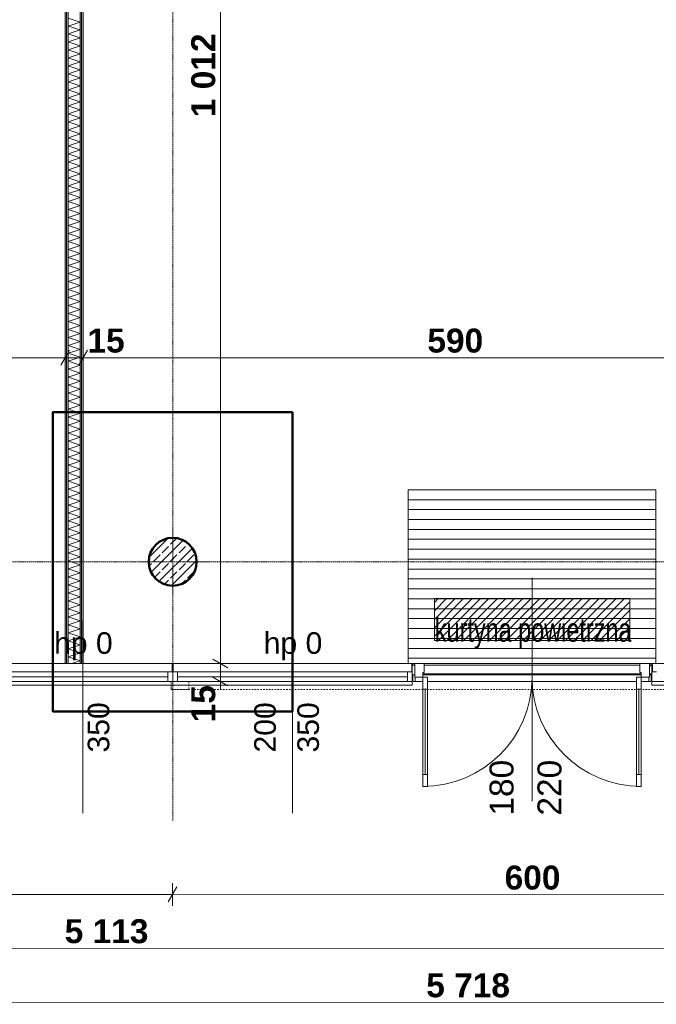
# Model space of a CAD drawing. Extents: x -7314 to 11761, y 144 to 9383.
# Tile 146 of 193: x 5901 to 6433, y 5717 to 6540. Entities that reach past the tile are written whole.
import ezdxf
from ezdxf.xclip import XClip

# ---------------------------------------------------------------- set-up
doc = ezdxf.new("R2010")
doc.units = 0
doc.header["$MEASUREMENT"] = 0
doc.header["$XCLIPFRAME"] = 0
for name, pattern in [('Krawędzie ukryte', [68, 48, -20]), ('Przerywana', [96, 48, -48]), ('Przerywana gęsta', [36, 24, -12]), ('Wipeout_Contour', [20000, 0, -20000])]:
    doc.linetypes.add(name, pattern=pattern)
for name, color, linetype in [('FORMA - Arch 01 - 220-A Ściany', 7, 'Continuous'), ('FORMA - Arch 01 - 410-K Osie', 7, 'Continuous'), ('FORMA - Arch 01 - 440-K Słupy', 7, 'Continuous'), ('FORMA - Arch 04 - Wymiary ogólne', 7, 'Continuous'), ('FORMA - Arch 05 - inst co', 7, 'Continuous')]:
    doc.layers.add(name, color=color, linetype=linetype)
doc.styles.add('STYL_AUTOMATYCZNY_2', font='arial.ttf')
doc.styles.add('STYL_AUTOMATYCZNY_7', font='arial.ttf', dxfattribs={"width": 0.7})
doc.styles.add('STYL_AUTOMATYCZNY_9', font='arial.ttf')
pattern_1 = [(0, (4185.3, -5972.398), (0, 17.320508), [0, -10]), (0, (4190.3, -5963.738), (0, 17.320508), [0, -10])]
pattern_2 = [(45, (4185.3, -5972.398), (-17.67767, 17.67767), []), (45, (4181.764, -5968.863), (-17.67767, 17.67767), []), (45, (4178.229, -5965.327), (-17.67767, 17.67767), [])]
pattern_3 = [(0, (4185.3, -5972.398), (0, 7.5), [0, -7.5])]

# ---------------------------------------------------------------- blocks, each defined once
blk = doc.blocks.new('*X228')
at = {"layer": 'FORMA - Arch 01 - 220-A Ściany', "color": 7, "linetype": 'Continuous', "lineweight": 5, "ltscale": 0.025}
for p, q in [((5951.77, 6537.6), (5941.77, 6540.94)), ((5941.77, 6534.27), (5951.77, 6537.6)), ((5951.77, 6530.94), (5941.77, 6534.27)), ((5941.77, 6527.6), (5951.77, 6530.94)), ((5951.77, 6524.27), (5941.77, 6527.6)), ((5941.77, 6520.94), (5951.77, 6524.27)), ((5951.77, 6517.6), (5941.77, 6520.94)), ((5941.77, 6514.27), (5951.77, 6517.6)), ((5951.77, 6510.94), (5941.77, 6514.27)), ((5941.77, 6507.6), (5951.77, 6510.94)), ((5951.77, 6504.27), (5941.77, 6507.6)), ((5941.77, 6500.94), (5951.77, 6504.27)), ((5951.77, 6497.6), (5941.77, 6500.94)), ((5941.77, 6494.27), (5951.77, 6497.6)), ((5951.77, 6490.94), (5941.77, 6494.27)), ((5941.77, 6487.6), (5951.77, 6490.94)), ((5951.77, 6484.27), (5941.77, 6487.6)), ((5941.77, 6480.94), (5951.77, 6484.27)), ((5951.77, 6477.6), (5941.77, 6480.94)), ((5941.77, 6474.27), (5951.77, 6477.6)), ((5951.77, 6470.94), (5941.77, 6474.27)), ((5941.77, 6467.6), (5951.77, 6470.94)), ((5951.77, 6464.27), (5941.77, 6467.6)), ((5941.77, 6460.94), (5951.77, 6464.27)), ((5951.77, 6457.6), (5941.77, 6460.94)), ((5941.77, 6454.27), (5951.77, 6457.6)), ((5951.77, 6450.94), (5941.77, 6454.27)), ((5941.77, 6447.6), (5951.77, 6450.94)), ((5951.77, 6444.27), (5941.77, 6447.6)), ((5941.77, 6440.94), (5951.77, 6444.27)), ((5951.77, 6437.6), (5941.77, 6440.94)), ((5941.77, 6434.27), (5951.77, 6437.6)), ((5951.77, 6430.94), (5941.77, 6434.27)), ((5941.77, 6427.6), (5951.77, 6430.94)), ((5951.77, 6424.27), (5941.77, 6427.6)), ((5941.77, 6420.94), (5951.77, 6424.27)), ((5951.77, 6417.6), (5941.77, 6420.94)), ((5941.77, 6414.27), (5951.77, 6417.6)), ((5951.77, 6410.94), (5941.77, 6414.27)), ((5941.77, 6407.6), (5951.77, 6410.94)), ((5951.77, 6404.27), (5941.77, 6407.6)), ((5941.77, 6400.94), (5951.77, 6404.27)), ((5951.77, 6397.6), (5941.77, 6400.94)), ((5941.77, 6394.27), (5951.77, 6397.6)), ((5951.77, 6390.94), (5941.77, 6394.27)), ((5941.77, 6387.6), (5951.77, 6390.94)), ((5951.77, 6384.27), (5941.77, 6387.6)), ((5941.77, 6380.94), (5951.77, 6384.27)), ((5951.77, 6377.6), (5941.77, 6380.94)), ((5941.77, 6374.27), (5951.77, 6377.6)), ((5951.77, 6370.94), (5941.77, 6374.27)), ((5941.77, 6367.6), (5951.77, 6370.94)), ((5951.77, 6364.27), (5941.77, 6367.6)), ((5941.77, 6360.94), (5951.77, 6364.27)), ((5951.77, 6357.6), (5941.77, 6360.94)), ((5941.77, 6354.27), (5951.77, 6357.6)), ((5951.77, 6350.94), (5941.77, 6354.27)), ((5941.77, 6347.6), (5951.77, 6350.94)), ((5951.77, 6344.27), (5941.77, 6347.6)), ((5941.77, 6340.94), (5951.77, 6344.27)), ((5951.77, 6337.6), (5941.77, 6340.94)), ((5941.77, 6334.27), (5951.77, 6337.6)), ((5951.77, 6330.94), (5941.77, 6334.27)), ((5941.77, 6327.6), (5951.77, 6330.94)), ((5951.77, 6324.27), (5941.77, 6327.6)), ((5941.77, 6320.94), (5951.77, 6324.27)), ((5951.77, 6317.6), (5941.77, 6320.94)), ((5941.77, 6314.27), (5951.77, 6317.6)), ((5951.77, 6310.94), (5941.77, 6314.27)), ((5941.77, 6307.6), (5951.77, 6310.94)), ((5951.77, 6304.27), (5941.77, 6307.6)), ((5941.77, 6300.94), (5951.77, 6304.27)), ((5951.77, 6297.6), (5941.77, 6300.94)), ((5941.77, 6294.27), (5951.77, 6297.6)), ((5951.77, 6290.94), (5941.77, 6294.27)), ((5941.77, 6287.6), (5951.77, 6290.94)), ((5951.77, 6284.27), (5941.77, 6287.6)), ((5941.77, 6280.94), (5951.77, 6284.27)), ((5951.77, 6277.6), (5941.77, 6280.94)), ((5941.77, 6274.27), (5951.77, 6277.6)), ((5951.77, 6270.94), (5941.77, 6274.27)), ((5941.77, 6267.6), (5951.77, 6270.94)), ((5951.77, 6264.27), (5941.77, 6267.6)), ((5941.77, 6260.94), (5951.77, 6264.27)), ((5951.77, 6257.6), (5941.77, 6260.94)), ((5941.77, 6254.27), (5951.77, 6257.6)), ((5951.77, 6250.94), (5941.77, 6254.27)), ((5941.77, 6247.6), (5951.77, 6250.94)), ((5951.77, 6244.27), (5941.77, 6247.6)), ((5941.77, 6240.94), (5951.77, 6244.27)), ((5951.77, 6237.6), (5941.77, 6240.94)), ((5941.77, 6234.27), (5951.77, 6237.6)), ((5951.77, 6230.94), (5941.77, 6234.27)), ((5941.77, 6227.6), (5951.77, 6230.94)), ((5951.77, 6224.27), (5941.77, 6227.6)), ((5941.77, 6220.94), (5951.77, 6224.27)), ((5951.77, 6217.6), (5941.77, 6220.94)), ((5941.77, 6214.27), (5951.77, 6217.6)), ((5951.77, 6210.94), (5941.77, 6214.27)), ((5941.77, 6207.6), (5951.77, 6210.94)), ((5951.77, 6204.27), (5941.77, 6207.6)), ((5941.77, 6200.94), (5951.77, 6204.27)), ((5951.77, 6197.6), (5941.77, 6200.94)), ((5941.77, 6194.27), (5951.77, 6197.6)), ((5951.77, 6190.94), (5941.77, 6194.27)), ((5941.77, 6187.6), (5951.77, 6190.94)), ((5951.77, 6184.27), (5941.77, 6187.6)), ((5941.77, 6180.94), (5951.77, 6184.27)), ((5951.77, 6177.6), (5941.77, 6180.94)), ((5941.77, 6174.27), (5951.77, 6177.6)), ((5951.77, 6170.94), (5941.77, 6174.27)), ((5941.77, 6167.6), (5951.77, 6170.94)), ((5951.77, 6164.27), (5941.77, 6167.6)), ((5941.77, 6160.94), (5951.77, 6164.27)), ((5951.77, 6157.6), (5941.77, 6160.94)), ((5941.77, 6154.27), (5951.77, 6157.6)), ((5951.77, 6150.94), (5941.77, 6154.27)), ((5941.77, 6147.6), (5951.77, 6150.94)), ((5951.77, 6144.27), (5941.77, 6147.6)), ((5941.77, 6140.94), (5951.77, 6144.27)), ((5951.77, 6137.6), (5941.77, 6140.94)), ((5941.77, 6134.27), (5951.77, 6137.6)), ((5951.77, 6130.94), (5941.77, 6134.27)), ((5941.77, 6127.6), (5951.77, 6130.94)), ((5951.77, 6124.27), (5941.77, 6127.6)), ((5941.77, 6120.94), (5951.77, 6124.27)), ((5951.77, 6117.6), (5941.77, 6120.94)), ((5941.77, 6114.27), (5951.77, 6117.6)), ((5951.77, 6110.94), (5941.77, 6114.27)), ((5941.77, 6107.6), (5951.77, 6110.94)), ((5951.77, 6104.27), (5941.77, 6107.6)), ((5941.77, 6100.94), (5951.77, 6104.27)), ((5951.77, 6097.6), (5941.77, 6100.94)), ((5941.77, 6094.27), (5951.77, 6097.6)), ((5951.77, 6090.94), (5941.77, 6094.27)), ((5941.77, 6087.6), (5951.77, 6090.94)), ((5951.77, 6084.27), (5941.77, 6087.6)), ((5941.77, 6080.94), (5951.77, 6084.27)), ((5951.77, 6077.6), (5941.77, 6080.94)), ((5941.77, 6074.27), (5951.77, 6077.6)), ((5951.77, 6070.94), (5941.77, 6074.27)), ((5941.77, 6067.6), (5951.77, 6070.94)), ((5951.77, 6064.27), (5941.77, 6067.6)), ((5941.77, 6060.94), (5951.77, 6064.27)), ((5951.77, 6057.6), (5941.77, 6060.94)), ((5941.77, 6054.27), (5951.77, 6057.6)), ((5951.77, 6050.94), (5941.77, 6054.27)), ((5941.77, 6047.6), (5951.77, 6050.94)), ((5951.77, 6044.27), (5941.77, 6047.6)), ((5941.77, 6040.94), (5951.77, 6044.27)), ((5951.77, 6037.6), (5941.77, 6040.94)), ((5941.77, 6034.27), (5951.77, 6037.6)), ((5951.77, 6030.94), (5941.77, 6034.27)), ((5941.77, 6027.6), (5951.77, 6030.94)), ((5951.77, 6024.27), (5941.77, 6027.6)), ((5941.77, 6020.94), (5951.77, 6024.27)), ((5951.77, 6017.6), (5941.77, 6020.94)), ((5941.77, 6014.27), (5951.77, 6017.6)), ((5951.77, 6010.94), (5941.77, 6014.27)), ((5941.77, 6007.6), (5951.77, 6010.94)), ((5951.77, 6004.27), (5941.77, 6007.6)), ((5944.65, 6001.9), (5951.77, 6004.27))]:
    blk.add_line(p, q, dxfattribs=at)
blk = doc.blocks.new('Rysunek_1_1', base_point=(4185.3, -5972.4))
at = {"linetype": 'Continuous', "lineweight": 13}
h = blk.add_hatch(dxfattribs=at)
h.set_pattern_fill('Sklejka_0001', color=252, style=0, pattern_type=2)
h.set_pattern_definition([(180, (6363.1415, 6031.112), (0, 8.27714), [])])
h.paths.add_polyline_path([(6432.45, 6146.94), (6225.53, 6146.94), (6225.53, 6001.98), (6432.45, 6001.98)])
at = {"layer": 'FORMA - Arch 01 - 440-K Słupy', "linetype": 'Continuous', "lineweight": 5}
h = blk.add_hatch(dxfattribs=at)
h.set_pattern_fill('beton_zbrojony_gęsty_0001', style=0, pattern_type=2)
h.set_pattern_definition([(45, (4185.3, -5972.398), (-7.071068, 7.071068), []), (45, (4181.764, -5968.863), (-7.071068, 7.071068), [7.5, -2.5])])
h.paths.add_polyline_path([(6049.04, 6086.9, 0.414214), (6029.04, 6106.9, 0.414214), (6009.04, 6086.9, 0.414214), (6029.04, 6066.9, 0.414214)])
at = {"layer": 'FORMA - Arch 05 - inst co', "linetype": 'Continuous', "lineweight": 15}
h = blk.add_hatch(dxfattribs=at)
h.set_pattern_fill('cegła_zwykła_gęsta_0001', color=214, style=0, pattern_type=2)
h.set_pattern_definition([(45, (4185.2997, -5972.398), (-3.535534, 3.535534), [])])
h.paths.add_polyline_path([(6410.62, 6021.06), (6410.62, 6056.06), (6247.46, 6056.06), (6247.46, 6021.06)])
at = {"color": 7, "linetype": 'Continuous', "lineweight": 13, "ltscale": 0.025}
blk.add_line((6029.04, 5986.9), (6029.04, 5983.9), dxfattribs=at)
at = {"color": 251, "linetype": 'Continuous', "lineweight": 13, "ltscale": 0.025, "flags": 128}
blk.add_lwpolyline([(6432.45, 6146.94), (6225.53, 6146.94), (6225.53, 6001.98), (6432.45, 6001.98)], close=True, dxfattribs=at)
at = {"color": 7, "linetype": 'Przerywana', "lineweight": 13, "ltscale": 0.025, "flags": 128}
for points in [[(6027.82, 5980.34), (6629.04, 5980.34), (6629.04, 5986.9), (6027.82, 5986.9)], [(6027.82, 5986.9), (6027.82, 5980.34), (6042.48, 5980.34), (6042.48, 5986.9)]]:
    blk.add_lwpolyline(points, close=True, dxfattribs=at)
at = {"layer": 'FORMA - Arch 01 - 410-K Osie', "color": 7, "linetype": 'Krawędzie ukryte', "lineweight": 13, "ltscale": 0.025}
blk.add_line((6029.04, 5890.7), (6029.04, 5870.77), dxfattribs=at)
at = {"layer": 'FORMA - Arch 01 - 440-K Słupy', "color": 1, "linetype": 'Continuous', "lineweight": 13, "ltscale": 0.025}
for p, q in [((6029.04, 6094.9), (6029.04, 6114.9)), ((6021.04, 6086.9), (6001.04, 6086.9)), ((6037.04, 6086.9), (6057.04, 6086.9)), ((6029.04, 6078.9), (6029.04, 6058.9))]:
    blk.add_line(p, q, dxfattribs=at)
at = {"layer": 'FORMA - Arch 01 - 440-K Słupy', "color": 7, "linetype": 'Continuous', "lineweight": 25, "ltscale": 0.025, "flags": 128}
blk.add_lwpolyline([(6049.04, 6086.9, -0.414214), (6029.04, 6066.9, -0.414214), (6009.04, 6086.9, -0.414214), (6029.04, 6106.9, -0.414214)], format="xyb", close=True, dxfattribs=at)
at = {"layer": 'FORMA - Arch 01 - 440-K Słupy', "color": 1, "linetype": 'Continuous', "lineweight": 13, "ltscale": 0.025}
blk.add_point((6029.04, 6086.9), dxfattribs=at)
at = {"layer": 'FORMA - Arch 04 - Wymiary ogólne', "color": 154, "linetype": 'Continuous', "lineweight": 13, "ltscale": 0.025}
for p, q in [((6068.81, 6001.9), (6068.81, 7013.51)), ((6078.18, 6001.9), (6059.43, 6001.9)), ((6032.61, 5815.29), (6025.38, 5802.79)), ((6028.99, 5799.67), (6029, 5818.42)), ((5428.99, 5809.38), (6029, 5809.04)), ((6029, 5809.04), (6628.98, 5808.71)), ((3415.92, 5765.49), (8528.92, 5762.65)), ((3415.89, 5720.49), (9134.09, 5717.32))]:
    blk.add_line(p, q, dxfattribs=at)
at = {"layer": 'FORMA - Arch 05 - inst co', "color": 7, "linetype": 'Continuous', "lineweight": 13, "ltscale": 0.025, "flags": 128}
blk.add_lwpolyline([(6410.62, 6021.06), (6410.62, 6056.06), (6247.46, 6056.06), (6247.46, 6021.06)], close=True, dxfattribs=at)
at = {"color": 7, "linetype": 'Continuous', "lineweight": 13, "insert": (6105.02, 6004.57), "char_height": 18, "attachment_point": 7, "style": 'STYL_AUTOMATYCZNY_2'}
blk.add_mtext('\\A1;{\\pql;\\pt0;\\fArial|b0|i0|c238|p0;\\W1.000000;hp 0\\fArial|b0|i0|c238|p0;\\W1.000000;\\A1{\\H.66x;\\S^  ;}\\fArial|b0|i0|c238|p0;\\W1.000000;\\fArial|b0|i0|c238|p0;\\W1.000000;}', dxfattribs=at)
at = {"color": 7, "linetype": 'Continuous', "lineweight": 13, "insert": (6359.38, 5874.88), "char_height": 20, "attachment_point": 7, "rotation": 90, "style": 'STYL_AUTOMATYCZNY_2'}
blk.add_mtext('\\A1;{\\pql;\\pt0;\\fArial|b0|i0|c238|p0;\\W1.000000;220\\fArial|b0|i0|c238|p0;\\W1.000000;\\A1{\\H.66x;\\S^  ;}\\fArial|b0|i0|c238|p0;\\W1.000000;\\fArial|b0|i0|c238|p0;\\W1.000000;}', dxfattribs=at)
at = {"layer": 'FORMA - Arch 04 - Wymiary ogólne', "color": 154, "linetype": 'Continuous', "lineweight": 13, "char_height": 20, "attachment_point": 7, "style": 'STYL_AUTOMATYCZNY_9'}
for s, insert, width, rotation in [('\\A1;{\\pql;\\fArial|b1|i0|c238|p0;\\W1.000000;1\xa0012}', (6064.81, 6458.13), 68.6384, 90), ('\\A1;{\\pql;\\fArial|b1|i0|c238|p0;\\W1.000000;15}', (6064.81, 5952.78), 30.509, 90), ('\\A1;{\\pql;\\fArial|b1|i0|c238|p0;\\W1.000000;600}', (6306.11, 5812.89), 45.7634, 359.96817), ('\\A1;{\\pql;\\fArial|b1|i0|c238|p0;\\W1.000000;5\xa0113}', (5938.86, 5768.09), 67.125, 359.96817), ('\\A1;{\\pql;\\fArial|b1|i0|c238|p0;\\W1.000000;5\xa0718}', (6240.68, 5722.93), 68.6384, 359.96817)]:
    blk.add_mtext(s, dxfattribs=dict(at, insert=insert, width=width, rotation=rotation))
for s, insert, width in [('\\A1;{\\pql;\\fArial|b1|i0|c238|p0;\\W1.000000;15}', (5957.88, 6261.3), 30.509), ('\\A1;{\\pql;\\fArial|b1|i0|c238|p0;\\W1.000000;590}', (6241.62, 6261.3), 45.7634)]:
    blk.add_mtext(s, dxfattribs=dict(at, insert=insert, width=width))
at = {"layer": 'FORMA - Arch 05 - inst co', "color": 7, "linetype": 'Continuous', "lineweight": 13, "insert": (6247.88, 6014.02), "char_height": 20, "attachment_point": 7, "style": 'STYL_AUTOMATYCZNY_7'}
blk.add_mtext('\\A1;{\\pql;\\fArial|b0|i0|c238|p0;\\W0.700000;kurtyna powietrzna}', dxfattribs=at)
at = {"color": 254, "linetype": 'Wipeout_Contour', "lineweight": 0, "ltscale": 42527.034137}
blk.add_wipeout([(6029.04, 6001.9), (6029.04, 6001.4), (6029.04, 5994.9), (6029.54, 5994.9), (6029.54, 6001.9)], dxfattribs=at)
at = {"linetype": 'Continuous', "lineweight": 5}
h = blk.add_hatch(dxfattribs=at)
h.set_pattern_fill('Tynk__4__0001', style=0, pattern_type=2)
h.set_pattern_definition(pattern_1)
h.paths.add_polyline_path([(6029.04, 6001.9), (6029.04, 6001.4), (6029.04, 5994.9), (6029.54, 5994.9), (6029.54, 6001.9)])
at = {"color": 254, "linetype": 'Wipeout_Contour', "lineweight": 0, "ltscale": 43239.509472}
blk.add_wipeout([(6228.54, 6001.9), (6228.54, 5994.9), (6229.04, 5994.9), (6229.04, 6001.4), (6229.04, 6001.9)], dxfattribs=at)
at = {"linetype": 'Continuous', "lineweight": 5}
h = blk.add_hatch(dxfattribs=at)
h.set_pattern_fill('Tynk__4__0001', style=0, pattern_type=2)
h.set_pattern_definition(pattern_1)
h.paths.add_polyline_path([(6228.54, 6001.9), (6228.54, 5994.9), (6229.04, 5994.9), (6229.04, 6001.4), (6229.04, 6001.9)])
at = {"color": 254, "linetype": 'Wipeout_Contour', "lineweight": 0, "ltscale": 42524.90762}
blk.add_wipeout([(6028.54, 6001.9), (6028.54, 5994.9), (6029.04, 5994.9), (6029.04, 6001.4), (6029.04, 6001.9)], dxfattribs=at)
at = {"linetype": 'Continuous', "lineweight": 5}
h = blk.add_hatch(dxfattribs=at)
h.set_pattern_fill('Tynk__4__0001', style=0, pattern_type=2)
h.set_pattern_definition(pattern_1)
h.paths.add_polyline_path([(6028.54, 6001.9), (6028.54, 5994.9), (6029.04, 5994.9), (6029.04, 6001.4), (6029.04, 6001.9)])
at = {"color": 7, "linetype": 'Continuous', "lineweight": 13, "ltscale": 0.025}
for p, q in [((5879.54, 6001.9), (6028.54, 6001.9)), ((6028.54, 5994.9), (6028.54, 6001.9)), ((6029.04, 6001.9), (6028.54, 6001.9)), ((6029.04, 6001.9), (6028.54, 6001.9)), ((6029.04, 5994.9), (6028.54, 5994.9)), ((6029.04, 6001.9), (6029.54, 6001.9)), ((6029.04, 6001.9), (6029.54, 6001.9)), ((6029.04, 5994.9), (6029.54, 5994.9)), ((6029.54, 5994.9), (6029.54, 6001.9))]:
    blk.add_line(p, q, dxfattribs=at)
at = {"color": 254, "linetype": 'Wipeout_Contour', "lineweight": 0, "ltscale": 104621.33059}
blk.add_wipeout([(6428.54, 5986.9), (6428.54, 5992.4), (6429.04, 5992.4), (6429.04, 6000.4), (6428.54, 6000.4), (6428.54, 6001.9), (6229.54, 6001.9), (6229.54, 6000.4), (6229.04, 6000.4), (6229.04, 5992.4), (6229.54, 5992.4), (6229.54, 5986.9)], dxfattribs=at)
at = {"color": 254, "linetype": 'Wipeout_Contour', "lineweight": 0, "ltscale": 43249.118266}
blk.add_wipeout([(6229.04, 6001.9), (6229.04, 6001.4), (6229.04, 6000.4), (6229.54, 6000.4), (6229.54, 6001.9)], dxfattribs=at)
at = {"color": 254, "linetype": 'Wipeout_Contour', "lineweight": 0, "ltscale": 43972.568348}
blk.add_wipeout([(6428.54, 6001.9), (6428.54, 6000.4), (6429.04, 6000.4), (6429.04, 6001.4), (6429.04, 6001.9)], dxfattribs=at)
at = {"color": 254, "linetype": 'Wipeout_Contour', "lineweight": 0, "ltscale": 43207.11377}
blk.add_wipeout([(6229.54, 5986.9), (6229.54, 5992.4), (6229.04, 5992.4), (6229.04, 5987.4), (6229.04, 5986.9)], dxfattribs=at)
at = {"color": 254, "linetype": 'Wipeout_Contour', "lineweight": 0, "ltscale": 43931.255539}
blk.add_wipeout([(6429.04, 5986.9), (6429.04, 5987.4), (6429.04, 5992.4), (6428.54, 5992.4), (6428.54, 5986.9)], dxfattribs=at)
at = {"color": 254, "linetype": 'Wipeout_Contour', "lineweight": 0, "ltscale": 35695.711662}
blk.add_wipeout([(5939.27, 6001.9), (5940.52, 6001.9), (5940.52, 7290.16), (5939.27, 7290.16)], dxfattribs=at).dxf.layer = 'FORMA - Arch 01 - 220-A Ściany'
at = {"color": 254, "linetype": 'Wipeout_Contour', "lineweight": 0, "ltscale": 35538.341017}
blk.add_wipeout([(5953.02, 7164.41), (5953.02, 6001.9), (5954.27, 6001.9), (5954.27, 7164.41)], dxfattribs=at).dxf.layer = 'FORMA - Arch 01 - 220-A Ściany'
at = {"linetype": 'Continuous', "lineweight": 5}
h = blk.add_hatch(dxfattribs=at)
h.set_pattern_fill('Tynk__4__0001', style=0, pattern_type=2)
h.set_pattern_definition(pattern_1)
h.paths.add_polyline_path([(6229.04, 6001.9), (6229.04, 6001.4), (6229.04, 6000.4), (6229.54, 6000.4), (6229.54, 6001.9)])
h = blk.add_hatch(dxfattribs=at)
h.set_pattern_fill('Tynk__4__0001', style=0, pattern_type=2)
h.set_pattern_definition(pattern_1)
h.paths.add_polyline_path([(6428.54, 6001.9), (6428.54, 6000.4), (6429.04, 6000.4), (6429.04, 6001.4), (6429.04, 6001.9)])
h = blk.add_hatch(dxfattribs=at)
h.set_pattern_fill('Tynk__4__0001', style=0, pattern_type=2)
h.set_pattern_definition(pattern_1)
h.paths.add_polyline_path([(6229.54, 5986.9), (6229.54, 5992.4), (6229.04, 5992.4), (6229.04, 5987.4), (6229.04, 5986.9)])
h = blk.add_hatch(dxfattribs=at)
h.set_pattern_fill('Tynk__4__0001', style=0, pattern_type=2)
h.set_pattern_definition(pattern_1)
h.paths.add_polyline_path([(6429.04, 5986.9), (6429.04, 5987.4), (6429.04, 5992.4), (6428.54, 5992.4), (6428.54, 5986.9)])
at = {"layer": 'FORMA - Arch 01 - 220-A Ściany', "linetype": 'Continuous', "lineweight": 5}
h = blk.add_hatch(dxfattribs=at)
h.set_pattern_fill('Gips_0001', style=0, pattern_type=2)
h.set_pattern_definition(pattern_3)
h.paths.add_polyline_path([(5939.27, 6001.9), (5940.52, 6001.9), (5940.52, 7290.16), (5939.27, 7290.16)])
h = blk.add_hatch(dxfattribs=at)
h.set_pattern_fill('Gips_0001', style=0, pattern_type=2)
h.set_pattern_definition(pattern_3)
h.paths.add_polyline_path([(5953.02, 7164.41), (5953.02, 6001.9), (5954.27, 6001.9), (5954.27, 7164.41)])
at = {"color": 254, "linetype": 'Wipeout_Contour', "lineweight": 0, "ltscale": 43967.436302}
blk.add_wipeout([(6429.04, 6001.9), (6429.04, 6001.4), (6429.04, 5994.9), (6429.54, 5994.9), (6429.54, 6001.9)], dxfattribs=at)
at = {"color": 254, "linetype": 'Wipeout_Contour', "lineweight": 0, "ltscale": 35697.111736}
blk.add_wipeout([(5940.52, 7288.91), (5940.52, 6001.9), (5941.77, 6001.9), (5941.77, 7288.91)], dxfattribs=at).dxf.layer = 'FORMA - Arch 01 - 220-A Ściany'
at = {"color": 254, "linetype": 'Wipeout_Contour', "lineweight": 0, "ltscale": 35536.905694}
blk.add_wipeout([(5951.77, 7165.66), (5951.77, 6001.9), (5953.02, 6001.9), (5953.02, 7165.66)], dxfattribs=at).dxf.layer = 'FORMA - Arch 01 - 220-A Ściany'
at = {"linetype": 'Continuous', "lineweight": 5}
h = blk.add_hatch(dxfattribs=at)
h.set_pattern_fill('Tynk__4__0001', style=0, pattern_type=2)
h.set_pattern_definition(pattern_1)
h.paths.add_polyline_path([(6429.04, 6001.9), (6429.04, 6001.4), (6429.04, 5994.9), (6429.54, 5994.9), (6429.54, 6001.9)])
at = {"layer": 'FORMA - Arch 01 - 220-A Ściany', "linetype": 'Continuous', "lineweight": 5}
h = blk.add_hatch(dxfattribs=at)
h.set_pattern_fill('Gips_0001', style=0, pattern_type=2)
h.set_pattern_definition(pattern_3)
h.paths.add_polyline_path([(5940.52, 7288.91), (5940.52, 6001.9), (5941.77, 6001.9), (5941.77, 7288.91)])
h = blk.add_hatch(dxfattribs=at)
h.set_pattern_fill('Gips_0001', style=0, pattern_type=2)
h.set_pattern_definition(pattern_3)
h.paths.add_polyline_path([(5951.77, 7165.66), (5951.77, 6001.9), (5953.02, 6001.9), (5953.02, 7165.66)])
at = {"color": 254, "linetype": 'Wipeout_Contour', "lineweight": 0, "ltscale": 87173.789447}
blk.add_wipeout([(6423.04, 6001.9), (6235.04, 6001.9), (6231.04, 6001.9), (6231.04, 5990.4), (6231.54, 5990.4), (6231.54, 5986.9), (6426.54, 5986.9), (6426.54, 5990.4), (6427.04, 5990.4), (6427.04, 6001.9)], dxfattribs=at)
at = {"color": 254, "linetype": 'Wipeout_Contour', "lineweight": 0, "ltscale": 35523.725445}
blk.add_wipeout([(5941.77, 7166.91), (5941.77, 6001.9), (5951.77, 6001.9), (5951.77, 7166.91)], dxfattribs=at).dxf.layer = 'FORMA - Arch 01 - 220-A Ściany'
at = {"color": 7, "linetype": 'Continuous', "lineweight": 13, "ltscale": 0.025}
for p, q in [((6029.54, 6001.9), (6228.54, 6001.9)), ((6228.54, 5994.9), (6228.54, 6001.9)), ((6229.04, 6001.9), (6228.54, 6001.9)), ((6229.04, 6001.9), (6228.54, 6001.9)), ((6229.04, 5994.9), (6228.54, 5994.9)), ((6229.04, 6001.9), (6229.54, 6001.9)), ((6229.04, 6000.4), (6229.54, 6000.4)), ((6229.54, 6000.4), (6229.54, 6001.9)), ((6229.54, 6001.9), (6428.54, 6001.9)), ((6428.54, 6000.4), (6428.54, 6001.9)), ((6429.04, 6001.9), (6428.54, 6001.9)), ((6429.04, 6000.4), (6428.54, 6000.4)), ((6429.04, 6001.9), (6429.54, 6001.9)), ((6429.04, 5994.9), (6429.54, 5994.9)), ((6429.54, 5994.9), (6429.54, 6001.9)), ((6229.04, 5992.4), (6229.54, 5992.4)), ((6229.04, 5986.9), (6229.54, 5986.9)), ((6229.04, 5983.9), (6229.04, 5986.9)), ((6229.54, 5992.4), (6229.54, 5986.9)), ((6428.54, 5992.4), (6428.54, 5986.9)), ((6429.04, 5992.4), (6428.54, 5992.4)), ((6429.04, 5986.9), (6428.54, 5986.9)), ((6429.04, 5986.9), (6428.54, 5986.9)), ((6429.04, 5986.9), (6429.04, 5983.9)), ((6029.04, 5983.9), (6229.04, 5983.9)), ((6429.04, 5983.9), (6629.04, 5983.9))]:
    blk.add_line(p, q, dxfattribs=at)
at = {"color": 7, "linetype": 'Przerywana gęsta', "lineweight": 13, "ltscale": 0.025}
for p, q in [((6029.04, 5986.9), (6229.04, 5986.9)), ((6429.04, 5986.9), (6629.04, 5986.9))]:
    blk.add_line(p, q, dxfattribs=at)
at = {"layer": 'FORMA - Arch 01 - 220-A Ściany', "color": 7, "linetype": 'Continuous', "lineweight": 13, "ltscale": 0.025}
for p, q in [((5940.52, 7288.91), (5940.52, 6001.9)), ((5941.77, 7166.91), (5941.77, 6001.9)), ((5951.77, 6001.9), (5951.77, 7166.91)), ((5953.02, 6001.9), (5953.02, 7165.66))]:
    blk.add_line(p, q, dxfattribs=at)
at = {"layer": 'FORMA - Arch 01 - 220-A Ściany', "color": 7, "linetype": 'Continuous', "lineweight": 15, "ltscale": 0.025, "flags": 128}
for points in [[(5939.27, 7291.41), (5939.27, 6001.9)], [(5954.27, 6001.9), (5954.27, 7164.41)], [(5939.27, 6001.9), (5940.52, 6001.9)], [(5940.52, 6001.9), (5941.77, 6001.9)], [(5941.77, 6001.9), (5951.77, 6001.9)], [(5951.77, 6001.9), (5953.02, 6001.9)], [(5953.02, 6001.9), (5954.27, 6001.9)]]:
    blk.add_lwpolyline(points, dxfattribs=at)
at = {"layer": 'FORMA - Arch 01 - 410-K Osie', "color": 7, "linetype": 'Krawędzie ukryte', "lineweight": 13, "ltscale": 0.025}
blk.add_line((9436.16, 6086.9), (587.6, 6086.9), dxfattribs=at)
at = {"layer": 'FORMA - Arch 04 - Wymiary ogólne', "color": 154, "linetype": 'Continuous', "lineweight": 13, "ltscale": 0.025}
for p, q in [((5939.27, 6266.68), (5939.27, 6247.93)), ((5954.27, 6266.68), (5954.27, 6247.93)), ((5939.27, 6257.3), (4205.62, 6257.3)), ((5935.66, 6251.05), (5942.88, 6263.55)), ((5954.27, 6257.3), (5939.27, 6257.3)), ((5950.66, 6251.05), (5957.88, 6263.55)), ((6544.23, 6257.3), (5954.27, 6257.3))]:
    blk.add_line(p, q, dxfattribs=at)
at = {"color": 7, "linetype": 'Continuous', "lineweight": 13, "ltscale": 0.025}
blk.add_blockref('*X228', (0, 0), dxfattribs=at)
at = {"color": 7, "linetype": 'Continuous', "lineweight": 13, "insert": (5930.02, 6004.57), "char_height": 18, "attachment_point": 7, "style": 'STYL_AUTOMATYCZNY_2'}
blk.add_mtext('\\A1;{\\pql;\\pt0;\\fArial|b0|i0|c238|p0;\\W1.000000;hp 0\\fArial|b0|i0|c238|p0;\\W1.000000;\\A1{\\H.66x;\\S^  ;}\\fArial|b0|i0|c238|p0;\\W1.000000;\\fArial|b0|i0|c238|p0;\\W1.000000;}', dxfattribs=at)
at = {"color": 254, "linetype": 'Wipeout_Contour', "lineweight": 0, "ltscale": 34003.365512}
blk.add_wipeout([(6029.04, 5986.9), (6033.04, 5986.9), (6033.04, 5994.9), (6029.04, 5994.9)], dxfattribs=at)
at = {"color": 254, "linetype": 'Wipeout_Contour', "lineweight": 0, "ltscale": 34564.001681}
blk.add_wipeout([(6229.04, 5994.9), (6225.04, 5994.9), (6225.04, 5986.9), (6229.04, 5986.9)], dxfattribs=at)
at = {"color": 7, "linetype": 'Continuous', "lineweight": 13, "ltscale": 0.025}
blk.add_line((6229.54, 5986.9), (6428.54, 5986.9), dxfattribs=at)
at = {"color": 254, "linetype": 'Wipeout_Contour', "lineweight": 0, "ltscale": 34283.627932}
blk.add_wipeout([(6033.04, 5986.9), (6225.04, 5986.9), (6225.04, 5994.9), (6033.04, 5994.9)], dxfattribs=at)
at = {"color": 7, "linetype": 'Continuous', "lineweight": 15, "ltscale": 0.025}
for p, q in [((6129.04, 5876.9), (6129.04, 6037.81)), ((6033.04, 5994.9), (6029.04, 5994.9)), ((6033.04, 5986.9), (6033.04, 5994.9)), ((6229.04, 5994.9), (6225.04, 5994.9)), ((6225.04, 5994.9), (6225.04, 5986.9)), ((6029.04, 5986.9), (6033.04, 5986.9)), ((6225.04, 5986.9), (6229.04, 5986.9))]:
    blk.add_line(p, q, dxfattribs=at)
at = {"color": 7, "linetype": 'Continuous', "lineweight": 13, "ltscale": 0.025}
for p, q in [((6029.04, 5987.4), (6029.04, 5994.9)), ((6029.04, 5987.4), (6029.04, 5994.9)), ((6029.54, 5994.9), (6029.54, 6001.9)), ((6225.04, 5994.9), (6033.04, 5994.9)), ((6228.54, 5994.9), (6228.54, 6001.9)), ((6229.04, 5987.4), (6229.04, 5994.9)), ((6229.04, 5987.4), (6229.04, 5994.9)), ((6029.04, 5986.9), (6029.04, 5987.4)), ((6029.04, 5986.9), (6029.04, 5987.4)), ((6029.04, 5983.9), (6029.04, 5986.9)), ((6033.04, 5990.9), (6225.04, 5990.9)), ((6033.04, 5986.9), (6225.04, 5986.9)), ((6229.04, 5986.9), (6229.04, 5987.4)), ((6229.04, 5986.9), (6229.04, 5987.4)), ((6229.04, 5986.9), (6229.54, 5986.9)), ((5879.04, 5983.9), (6029.04, 5983.9))]:
    blk.add_line(p, q, dxfattribs=at)
at = {"color": 7, "linetype": 'Przerywana gęsta', "lineweight": 13, "ltscale": 0.025}
blk.add_line((5879.04, 5986.9), (6029.04, 5986.9), dxfattribs=at)
at = {"layer": 'FORMA - Arch 04 - Wymiary ogólne', "color": 154, "linetype": 'Continuous', "lineweight": 13, "ltscale": 0.025}
for p, q in [((6062.56, 6005.51), (6075.06, 5998.29)), ((6068.81, 5986.9), (6068.81, 6001.9)), ((6078.18, 5986.9), (6059.43, 5986.9)), ((6062.56, 5990.51), (6075.06, 5983.29)), ((6068.81, 5980.78), (6068.81, 5986.9))]:
    blk.add_line(p, q, dxfattribs=at)
at = {"color": 7, "linetype": 'Continuous', "lineweight": 13, "char_height": 18, "attachment_point": 7, "rotation": 90, "style": 'STYL_AUTOMATYCZNY_2'}
for s, insert in [('\\A1;{\\pql;\\pt0;\\fArial|b0|i0|c238|p0;\\W1.000000;200\\fArial|b0|i0|c238|p0;\\W1.000000;\\A1{\\H.66x;\\S^  ;}\\fArial|b0|i0|c238|p0;\\W1.000000;\\fArial|b0|i0|c238|p0;\\W1.000000;}', (6120.34, 5927.59)), ('\\A1;{\\pql;\\pt0;\\fArial|b0|i0|c238|p0;\\W1.000000;350\\fArial|b0|i0|c238|p0;\\W1.000000;\\A1{\\H.66x;\\S^  ;}\\fArial|b0|i0|c238|p0;\\W1.000000;\\fArial|b0|i0|c238|p0;\\W1.000000;}', (6156.35, 5927.59))]:
    blk.add_mtext(s, dxfattribs=dict(at, insert=insert))
at = {"color": 254, "linetype": 'Wipeout_Contour', "lineweight": 0, "ltscale": 33992.015958}
blk.add_wipeout([(6029.04, 5994.9), (6025.04, 5994.9), (6025.04, 5986.9), (6029.04, 5986.9)], dxfattribs=at)
at = {"color": 254, "linetype": 'Wipeout_Contour', "lineweight": 0, "ltscale": 34875.370927}
blk.add_wipeout([(6429.04, 5992.4), (6429.04, 6000.4), (6229.04, 6000.4), (6229.04, 5992.4)], dxfattribs=at)
at = {"color": 7, "linetype": 'Continuous', "lineweight": 15, "ltscale": 0.025}
blk.add_line((6329.04, 6073.43), (6329.04, 5887.04), dxfattribs=at)
at = {"color": 7, "linetype": 'Continuous', "lineweight": 13, "ltscale": 0.025}
for centre, start, end in [((6237.84, 5990.4), 270, 0), ((6420.24, 5990.4), 180, 270)]:
    blk.add_arc(centre, 91.2, start, end, dxfattribs=at)
at = {"color": 254, "linetype": 'Wipeout_Contour', "lineweight": 0, "ltscale": 33786.139745}
blk.add_wipeout([(5883.04, 5986.9), (6025.04, 5986.9), (6025.04, 5994.9), (5883.04, 5994.9)], dxfattribs=at)
at = {"color": 254, "linetype": 'Wipeout_Contour', "lineweight": 0, "ltscale": 34590.785062}
blk.add_wipeout([(6229.04, 5992.4), (6233.04, 5992.4), (6233.04, 6000.4), (6229.04, 6000.4)], dxfattribs=at)
at = {"color": 254, "linetype": 'Wipeout_Contour', "lineweight": 0, "ltscale": 35159.894158}
blk.add_wipeout([(6425.04, 5992.4), (6429.04, 5992.4), (6429.04, 6000.4), (6425.04, 6000.4)], dxfattribs=at)
at = {"linetype": 'Continuous', "lineweight": 5}
h = blk.add_hatch(dxfattribs=at)
h.set_pattern_fill('Aluminium_0001', style=0, pattern_type=2)
h.set_pattern_definition(pattern_2)
h.paths.add_polyline_path([(6229.04, 5992.4), (6233.04, 5992.4), (6233.04, 6000.4), (6229.04, 6000.4)])
h = blk.add_hatch(dxfattribs=at)
h.set_pattern_fill('Aluminium_0001', style=0, pattern_type=2)
h.set_pattern_definition(pattern_2)
h.paths.add_polyline_path([(6425.04, 5992.4), (6429.04, 5992.4), (6429.04, 6000.4), (6425.04, 6000.4)])
at = {"color": 7, "linetype": 'Continuous', "lineweight": 15, "ltscale": 0.025}
for p, q in [((5954.04, 5876.9), (5954.04, 6037.81)), ((6029.04, 5994.9), (6025.04, 5994.9)), ((6025.04, 5994.9), (6025.04, 5986.9)), ((6025.04, 5986.9), (6029.04, 5986.9))]:
    blk.add_line(p, q, dxfattribs=at)
at = {"color": 7, "linetype": 'Continuous', "lineweight": 13, "ltscale": 0.025}
for p, q in [((6025.04, 5994.9), (5883.04, 5994.9)), ((6028.54, 5994.9), (6028.54, 6001.9)), ((6029.04, 5987.4), (6029.04, 5994.9)), ((6029.04, 5987.4), (6029.04, 5994.9)), ((6229.04, 6001.9), (6229.54, 6001.9)), ((6229.04, 6000.4), (6429.04, 6000.4)), ((6229.04, 5992.4), (6229.04, 6000.4)), ((6229.04, 6000.4), (6233.04, 6000.4)), ((6229.04, 5992.4), (6229.04, 6000.4)), ((6229.04, 5992.4), (6229.04, 6000.4)), ((6229.54, 6000.4), (6229.54, 6001.9)), ((6233.04, 6000.4), (6233.04, 5992.4)), ((6425.04, 5992.4), (6425.04, 6000.4)), ((6425.04, 6000.4), (6429.04, 6000.4)), ((6429.04, 6001.9), (6428.54, 6001.9)), ((6428.54, 6000.4), (6428.54, 6001.9)), ((6429.04, 6001.9), (6429.54, 6001.9)), ((6429.04, 6000.4), (6429.04, 5992.4)), ((6429.04, 5992.4), (6429.04, 6000.4)), ((6429.04, 5992.4), (6429.04, 6000.4)), ((6429.54, 6001.9), (6628.54, 6001.9)), ((5883.04, 5990.9), (6025.04, 5990.9)), ((5883.04, 5986.9), (6025.04, 5986.9)), ((6029.04, 5986.9), (6029.04, 5987.4)), ((6029.04, 5986.9), (6029.04, 5987.4)), ((6229.04, 5992.4), (6429.04, 5992.4)), ((6233.04, 5992.4), (6229.04, 5992.4)), ((6229.54, 5992.4), (6229.54, 5986.9)), ((6233.04, 5993.4), (6425.04, 5993.4)), ((6429.04, 5992.4), (6425.04, 5992.4)), ((6428.54, 5992.4), (6428.54, 5986.9))]:
    blk.add_line(p, q, dxfattribs=at)
at = {"layer": 'FORMA - Arch 01 - 410-K Osie', "color": 7, "linetype": 'Krawędzie ukryte', "lineweight": 13, "ltscale": 0.025}
blk.add_line((6029.04, 5890.7), (6029.04, 8978.35), dxfattribs=at)
at = {"color": 7, "linetype": 'Continuous', "lineweight": 13, "insert": (5981.35, 5927.59), "char_height": 18, "attachment_point": 7, "rotation": 90, "style": 'STYL_AUTOMATYCZNY_2'}
blk.add_mtext('\\A1;{\\pql;\\pt0;\\fArial|b0|i0|c238|p0;\\W1.000000;350\\fArial|b0|i0|c238|p0;\\W1.000000;\\A1{\\H.66x;\\S^  ;}\\fArial|b0|i0|c238|p0;\\W1.000000;\\fArial|b0|i0|c238|p0;\\W1.000000;}', dxfattribs=at)
at = {"color": 254, "linetype": 'Wipeout_Contour', "lineweight": 0, "ltscale": 34361.644678}
blk.add_wipeout([(6237.84, 5899.2), (6241.84, 5899.2), (6241.84, 5909.2), (6237.84, 5909.2)], dxfattribs=at)
at = {"color": 254, "linetype": 'Wipeout_Contour', "lineweight": 0, "ltscale": 34883.432415}
blk.add_wipeout([(6420.24, 5899.2), (6420.24, 5909.2), (6416.24, 5909.2), (6416.24, 5899.2)], dxfattribs=at)
at = {"color": 7, "linetype": 'Continuous', "lineweight": 13, "ltscale": 0.025}
for p, q in [((6241.84, 5899.2), (6237.84, 5899.2)), ((6416.24, 5899.2), (6420.24, 5899.2))]:
    blk.add_line(p, q, dxfattribs=at)
at = {"color": 254, "linetype": 'Wipeout_Contour', "lineweight": 0, "ltscale": 51903.331403}
blk.add_wipeout([(6239.04, 6001.9), (6231.04, 6001.9), (6231.04, 5990.4), (6237.84, 5990.4), (6237.84, 5994.4), (6239.04, 5994.4)], dxfattribs=at)
at = {"color": 254, "linetype": 'Wipeout_Contour', "lineweight": 0, "ltscale": 35156.595294}
blk.add_wipeout([(6429.04, 5986.9), (6433.04, 5986.9), (6433.04, 5994.9), (6429.04, 5994.9)], dxfattribs=at)
at = {"color": 7, "linetype": 'Continuous', "lineweight": 15, "ltscale": 0.025}
for p, q in [((6231.04, 5990.4), (6231.04, 6001.9)), ((6231.04, 6001.9), (6239.04, 6001.9)), ((6433.04, 5994.9), (6429.04, 5994.9)), ((6429.04, 5986.9), (6433.04, 5986.9))]:
    blk.add_line(p, q, dxfattribs=at)
at = {"color": 7, "linetype": 'Continuous', "lineweight": 13, "ltscale": 0.025}
for p, q in [((6231.04, 6001.9), (6231.04, 6001.4)), ((6231.04, 6001.9), (6231.04, 6001.4)), ((6231.04, 6001.4), (6231.04, 5990.4)), ((6231.04, 6001.4), (6231.04, 5990.4)), ((6429.04, 5987.4), (6429.04, 5994.9)), ((6429.04, 5987.4), (6429.04, 5994.9)), ((6429.54, 5994.9), (6429.54, 6001.9)), ((6231.04, 5986.9), (6231.54, 5986.9)), ((6231.54, 5990.4), (6231.54, 5986.9)), ((6429.04, 5986.9), (6429.04, 5987.4)), ((6429.04, 5986.9), (6429.04, 5987.4))]:
    blk.add_line(p, q, dxfattribs=at)
at = {"color": 254, "linetype": 'Wipeout_Contour', "lineweight": 0, "ltscale": 34585.684653}
blk.add_wipeout([(6241.84, 5990.4), (6237.84, 5990.4), (6237.84, 5980.4), (6241.84, 5980.4)], dxfattribs=at)
at = {"color": 7, "linetype": 'Continuous', "lineweight": 15, "ltscale": 0.025}
for p, q in [((6239.04, 5994.4), (6237.84, 5994.4)), ((6237.84, 5994.4), (6237.84, 5990.4)), ((6239.04, 6001.9), (6239.04, 5994.4)), ((6237.84, 5990.4), (6231.04, 5990.4))]:
    blk.add_line(p, q, dxfattribs=at)
at = {"color": 7, "linetype": 'Continuous', "lineweight": 13, "ltscale": 0.025}
blk.add_line((6237.84, 5990.4), (6241.84, 5990.4), dxfattribs=at)
at = {"color": 254, "linetype": 'Wipeout_Contour', "lineweight": 0, "ltscale": 52715.096476}
blk.add_wipeout([(6427.04, 6001.9), (6419.04, 6001.9), (6419.04, 5994.4), (6420.24, 5994.4), (6420.24, 5990.4), (6427.04, 5990.4)], dxfattribs=at)
at = {"color": 254, "linetype": 'Wipeout_Contour', "lineweight": 0, "ltscale": 34470.715547}
blk.add_wipeout([(6237.84, 5909.2), (6239.84, 5909.2), (6239.84, 5980.4), (6237.84, 5980.4)], dxfattribs=at)
at = {"color": 7, "linetype": 'Continuous', "lineweight": 15, "ltscale": 0.025}
for p, q in [((6419.04, 6001.9), (6427.04, 6001.9)), ((6427.04, 6001.9), (6427.04, 5990.4))]:
    blk.add_line(p, q, dxfattribs=at)
at = {"color": 7, "linetype": 'Continuous', "lineweight": 13, "ltscale": 0.025}
for p, q in [((6427.04, 6001.9), (6427.04, 6001.4)), ((6427.04, 6001.9), (6427.04, 6001.4)), ((6427.04, 6001.4), (6427.04, 5990.4)), ((6427.04, 6001.4), (6427.04, 5990.4)), ((6426.54, 5990.4), (6426.54, 5986.9)), ((6427.04, 5986.9), (6426.54, 5986.9))]:
    blk.add_line(p, q, dxfattribs=at)
at = {"color": 7, "linetype": 'Continuous', "lineweight": 13, "ltscale": 0.025, "flags": 128}
blk.add_lwpolyline([(6237.84, 5909.2), (6237.84, 5980.4), (6239.84, 5980.4), (6239.84, 5909.2)], close=True, dxfattribs=at)
at = {"color": 254, "linetype": 'Wipeout_Contour', "lineweight": 0, "ltscale": 35104.142419}
blk.add_wipeout([(6416.24, 5990.4), (6416.24, 5980.4), (6420.24, 5980.4), (6420.24, 5990.4)], dxfattribs=at)
at = {"color": 7, "linetype": 'Continuous', "lineweight": 15, "ltscale": 0.025}
for p, q in [((6419.04, 5994.4), (6419.04, 6001.9)), ((6420.24, 5994.4), (6419.04, 5994.4)), ((6420.24, 5990.4), (6420.24, 5994.4)), ((6427.04, 5990.4), (6420.24, 5990.4))]:
    blk.add_line(p, q, dxfattribs=at)
at = {"color": 7, "linetype": 'Continuous', "lineweight": 13, "ltscale": 0.025}
blk.add_line((6420.24, 5990.4), (6416.24, 5990.4), dxfattribs=at)
at = {"color": 254, "linetype": 'Wipeout_Contour', "lineweight": 0, "ltscale": 34476.507703}
blk.add_wipeout([(6239.84, 5909.2), (6241.84, 5909.2), (6241.84, 5980.4), (6239.84, 5980.4)], dxfattribs=at)
at = {"color": 254, "linetype": 'Wipeout_Contour', "lineweight": 0, "ltscale": 34996.668475}
blk.add_wipeout([(6420.24, 5909.2), (6420.24, 5980.4), (6418.24, 5980.4), (6418.24, 5909.2)], dxfattribs=at)
at = {"color": 7, "linetype": 'Continuous', "lineweight": 13, "ltscale": 0.025}
for p, q in [((6237.84, 5980.4), (6237.84, 5990.4)), ((6241.84, 5990.4), (6241.84, 5980.4)), ((6241.84, 5980.4), (6237.84, 5980.4)), ((6239.84, 5909.2), (6239.84, 5980.4)), ((6237.84, 5899.2), (6237.84, 5909.2)), ((6237.84, 5909.2), (6241.84, 5909.2)), ((6241.84, 5909.2), (6241.84, 5899.2))]:
    blk.add_line(p, q, dxfattribs=at)
at = {"color": 7, "linetype": 'Continuous', "lineweight": 13, "ltscale": 0.025, "flags": 128}
for points in [[(6239.84, 5909.2), (6239.84, 5980.4), (6241.84, 5980.4), (6241.84, 5909.2)], [(6420.24, 5909.2), (6420.24, 5980.4), (6418.24, 5980.4), (6418.24, 5909.2)]]:
    blk.add_lwpolyline(points, close=True, dxfattribs=at)
at = {"color": 7, "linetype": 'Continuous', "lineweight": 13, "insert": (6319.38, 5874.88), "char_height": 20, "attachment_point": 7, "rotation": 90, "style": 'STYL_AUTOMATYCZNY_2'}
blk.add_mtext('\\A1;{\\pql;\\pt0;\\fArial|b0|i0|c238|p0;\\W1.000000;180\\fArial|b0|i0|c238|p0;\\W1.000000;\\A1{\\H.66x;\\S^  ;}\\fArial|b0|i0|c238|p0;\\W1.000000;\\fArial|b0|i0|c238|p0;\\W1.000000;}', dxfattribs=at)
at = {"color": 254, "linetype": 'Wipeout_Contour', "lineweight": 0, "ltscale": 34990.799273}
blk.add_wipeout([(6418.24, 5909.2), (6418.24, 5980.4), (6416.24, 5980.4), (6416.24, 5909.2)], dxfattribs=at)
at = {"color": 7, "linetype": 'Continuous', "lineweight": 13, "ltscale": 0.025}
for p, q in [((6416.24, 5990.4), (6416.24, 5980.4)), ((6420.24, 5980.4), (6420.24, 5990.4)), ((6416.24, 5980.4), (6420.24, 5980.4)), ((6418.24, 5909.2), (6418.24, 5980.4)), ((6420.24, 5909.2), (6416.24, 5909.2)), ((6416.24, 5909.2), (6416.24, 5899.2)), ((6420.24, 5899.2), (6420.24, 5909.2))]:
    blk.add_line(p, q, dxfattribs=at)
at = {"color": 7, "linetype": 'Continuous', "lineweight": 13, "ltscale": 0.025, "flags": 128}
blk.add_lwpolyline([(6418.24, 5909.2), (6418.24, 5980.4), (6416.24, 5980.4), (6416.24, 5909.2)], close=True, dxfattribs=at)

msp = doc.modelspace()

# ---------------------------------------------------------------- block references
at = {"lineweight": 20}
ref = msp.add_blockref('Rysunek_1_1', (4185.29965, -5972.39804), dxfattribs=at)
XClip(ref).set_block_clipping_path([(254.0251470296, 246.5573808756), (9689.7973583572, 9358.9497337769)])

# ---------------------------------------------------------------- next in the draw order: linework, layer by layer
at = {"lineweight": 50}
msp.add_lwpolyline([(6129.04062, 6211.89696), (6129.04062, 5961.89696), (5929.04062, 5961.89696), (5929.04062, 6211.89696), (6129.04062, 6211.89696)], dxfattribs=at)
msp.add_circle((6029.04062, 6086.89683), 20, dxfattribs=at)

doc.saveas('drawing.dxf')
